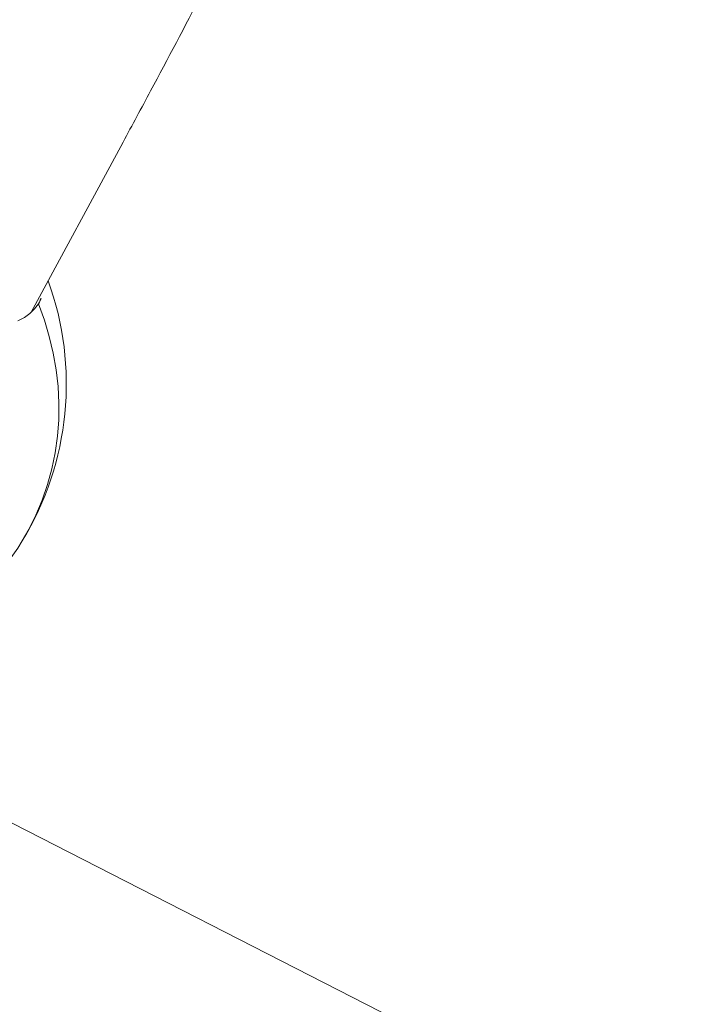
# Model space of a CAD drawing. Extents: x 5459245 to 5462690, y 5971016 to 5972523.
# Tile 109 of 136: x 5462453.572 to 5462453.794, y 5972212.065 to 5972212.391. Entities that reach past the tile are written whole.
import ezdxf

# ---------------------------------------------------------------- set-up
doc = ezdxf.new("R2010")
doc.units = 0
doc.layers.add('A_MAŁA ARCHITEKTURA', color=195, linetype='CONTINUOUS', lineweight=9)

# ---------------------------------------------------------------- blocks, each defined once
blk = doc.blocks.new('A$C43995eb0')
at = {"layer": 'A_MAŁA ARCHITEKTURA'}
blk.add_line((2397.12, 781.98), (2397.12, 1481.29), dxfattribs=at)
at = {"layer": 'A_MAŁA ARCHITEKTURA', "linetype": 'Continuous'}
blk.add_line((2243.63, 1158.06), (2179.42, 1159.51), dxfattribs=at)
at = {"layer": 'A_MAŁA ARCHITEKTURA', "linetype": 'Continuous', "flags": 128}
for points in [[(2312.18, 1189.89), (2307.95, 1190.09), (2302.56, 1190.03), (2297.18, 1189.63), (2291.82, 1188.87), (2286.51, 1187.76), (2281.27, 1186.3), (2276.1, 1184.51), (2271.04, 1182.38), (2266.1, 1179.93), (2261.3, 1177.16), (2256.64, 1174.08), (2252.16, 1170.71), (2247.87, 1167.05), (2243.77, 1163.12), (2239.89, 1158.93)], [(2239.89, 1158.93), (2243.77, 1163.12), (2247.87, 1167.05), (2252.16, 1170.71), (2256.64, 1174.08), (2261.3, 1177.16), (2266.1, 1179.93), (2271.04, 1182.38), (2276.1, 1184.51), (2281.27, 1186.3), (2286.51, 1187.76), (2291.82, 1188.87), (2297.18, 1189.63), (2302.56, 1190.03), (2307.95, 1190.09), (2312.18, 1189.89)], [(2239.89, 1158.93), (2241.96, 1158.59), (2244.01, 1157.9), (2246.02, 1156.86), (2247.98, 1155.47)]]:
    blk.add_lwpolyline(points, dxfattribs=at)
at = {"layer": 'A_MAŁA ARCHITEKTURA', "linetype": 'Continuous'}
for centre, radius, start, end in [((2304.78, 1090.16), 100, 85.7556, 137.023), ((2304.78, 1090.16), 100, 34.0122, 85.7556), ((2239.03, 1146.37), 12.59, 86.0569, 109.2112)]:
    blk.add_arc(centre, radius, start, end, dxfattribs=at)
blk.add_open_spline([(2179.42, 1159.51), (2173, 1159.65), (2154.48, 1160.04), (2123.86, 1160.45), (2087.55, 1160.63), (2060.02, 1160.53), (2044.6, 1160.38), (2041.28, 1160.34)], degree=3, knots=[0, 0, 0, 0, 0.139442, 0.402266, 0.66509, 0.927913, 1, 1, 1, 1], dxfattribs=at)

msp = doc.modelspace()

# ---------------------------------------------------------------- block references
at = {"layer": 'A_MAŁA ARCHITEKTURA', "xscale": 0.001, "yscale": 0.001, "zscale": 0.001, "rotation": 242.9301705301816}
msp.add_blockref('A$C43995eb0', (5462453.5658, 5972214.81866), dxfattribs=at)

doc.saveas('drawing.dxf')
